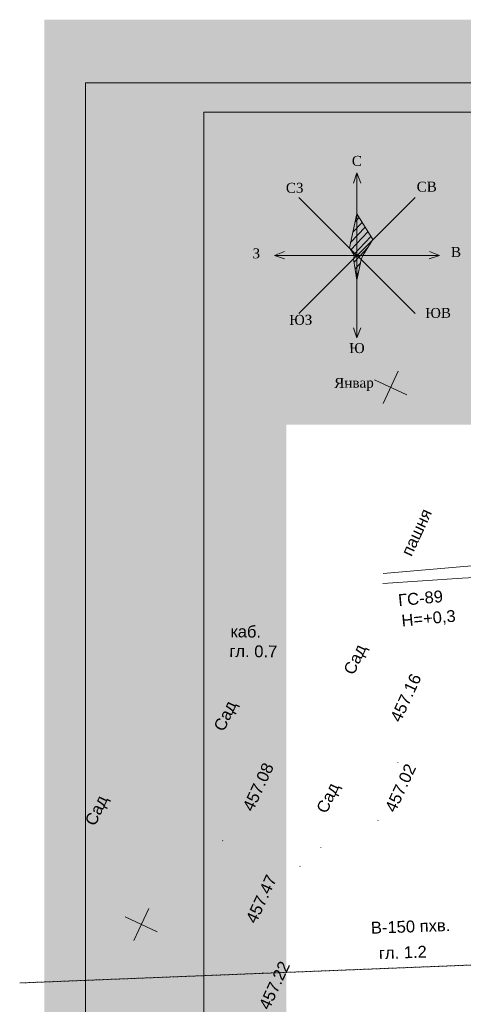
# Model space of a CAD drawing. Header units: millimetres. Extents: x 918404 to 1362154, y 4120617 to 4364104.
# Tile 90 of 256: x 921341 to 928825, y 4205802 to 4222431. Entities that reach past the tile are written whole.
import ezdxf

# ---------------------------------------------------------------- set-up
doc = ezdxf.new("R2010")
doc.units = ezdxf.units.MM
doc.header["$MEASUREMENT"] = 0
doc.linetypes.add('Д_ТРОТ_ТРУБА', pattern=[1.5, 0.75, -0.75])
for name, color, linetype, lineweight in [('(001) Сетка_Ном._пера__132', 132, 'Continuous', 18), ('(008) Скульптуры_Ном._пера__7', 7, 'Continuous', 18), ('(013) Газ_Ном._пера__7', 7, 'Continuous', 18), ('(014) Водопровод_Ном._пера__7', 7, 'Continuous', 18), ('(019) Связь_Ном._пера__7', 7, 'Continuous', 18), ('0_Ном._пера__174', 174, 'Continuous', 18), ('0_Ном._пера__255', 255, 'Continuous', 18), ('0_Ном._пера__4', 4, 'Continuous', 18), ('0_Ном._пера__5', 5, 'Continuous', 18), ('0_Ном._пера__7', 7, 'Continuous', 18), ('111111111111_Ном._пера__7', 7, 'Continuous', 18), ('ВЫСОТА_Ном._пера__7', 7, 'Continuous', 18), ('ТОЧКИ_Ном._пера__5', 5, 'Continuous', 18)]:
    doc.layers.add(name, color=color, linetype=linetype, lineweight=lineweight)
doc.styles.add('СГЕНЕРИР_СТИЛЬ_1', font='arial.ttf')
doc.styles.add('СГЕНЕРИР_СТИЛЬ_4', font='times.ttf')

msp = doc.modelspace()

# ---------------------------------------------------------------- hatches: boundary and pattern name
at = {"layer": '0_Ном._пера__255', "linetype": 'Continuous'}
h = msp.add_hatch(color=256, dxfattribs=at)
h.paths.add_polyline_path([(921758.4, 4222430.7), (921758.4, 4191424.3), (965138, 4191424.3), (965138, 4222430.7)])
h.paths.add_polyline_path([(925842.5, 4192586.6), (925842.5, 4220030.8), (949743.4, 4220030.8), (949743.4, 4212461.4), (950980.5, 4212461.4), (950980.5, 4198595), (944525.3, 4198595), (944525.3, 4192586.6)], flags=0)
msp.add_hatch(color=256, dxfattribs=at).paths.add_polyline_path([(933157.7, 4215592.2), (924796.3, 4215592.2), (924796.3, 4220524.1), (933157.7, 4220524.1)])
at = {"layer": '0_Ном._пера__5', "linetype": 'Continuous'}
h = msp.add_hatch(dxfattribs=at)
h.set_pattern_fill('Блоки_стеновые', color=256, style=0, pattern_type=2)
h.set_pattern_definition([(46.723, (927146.48, 4218773.99), (-62.069, 65.918), [])])
h.paths.add_polyline_path([(926990.3, 4218449.5), (926903, 4218576.8), (927030.3, 4219149.5), (927299, 4218718.2), (927130.3, 4218449.5), (927101, 4218378.8), (927030.3, 4218029.5), (926973.7, 4218393)])

# ---------------------------------------------------------------- linework, layer by layer
at = {"layer": '(001) Сетка_Ном._пера__132', "linetype": 'Continuous'}
for p, q in [((927473.6, 4215949.3), (927726.1, 4216493.5)), ((927327.7, 4216347.7), (927872, 4216095.1)), ((923265, 4206878), (923517.5, 4207422.3)), ((923119.1, 4207276.4), (923663.3, 4207023.9))]:
    msp.add_line(p, q, dxfattribs=at)
at = {"layer": '0_Ном._пера__174', "linetype": 'Continuous', "flags": 128}
for points in [[(922449.1, 4192086.6), (922449.1, 4221366.6), (964449.1, 4221366.6), (964449.1, 4192086.6)], [(924449.1, 4220866.6), (963949.1, 4220866.6), (963949.1, 4192586.6), (924449.1, 4192586.6)]]:
    msp.add_lwpolyline(points, close=True, dxfattribs=at)
at = {"layer": '0_Ном._пера__4', "linetype": 'Continuous', "flags": 128}
msp.add_lwpolyline([(927467.2, 4212909.4), (928804.7, 4212998.5), (929352.2, 4213024.3), (929667.7, 4212940), (929927.9, 4212819.3), (930129, 4212740.9), (930286.6, 4212709.1), (930513.1, 4212738.4, 0.9482439), (930501, 4212897.4), (930385.9, 4212896.1), (930290.8, 4212899.4), (930189.5, 4212913), (930098.9, 4212953.4), (929980.6, 4213008.2), (929807.6, 4213105.4), (929602.4, 4213160.6), (929386.4, 4213218.6), (929162.6, 4213223), (927473.8, 4213076.9)], format="xyb", dxfattribs=at)
at = {"layer": '0_Ном._пера__5', "linetype": 'Continuous'}
for p, q in [((926903, 4218576.8), (927030.3, 4219149.5)), ((927299, 4218718.2), (927030.3, 4219149.5)), ((927130.3, 4218449.5), (927299, 4218718.2)), ((926903, 4218576.8), (926990.3, 4218449.5)), ((926973.7, 4218393), (926990.3, 4218449.5)), ((927101, 4218378.8), (927130.3, 4218449.5)), ((926973.7, 4218393), (927030.3, 4218029.5)), ((927030.3, 4218029.5), (927101, 4218378.8))]:
    msp.add_line(p, q, dxfattribs=at)
at = {"layer": '0_Ном._пера__7', "linetype": 'Continuous'}
for p, q in [((926974.3, 4219670.4), (927030.3, 4219841.7)), ((927030.3, 4217057.3), (927030.3, 4219841.7)), ((927030.3, 4219841.7), (927097.1, 4219672.4)), ((926049.4, 4217468.7), (928011.1, 4219430.4)), ((926049.4, 4219430.4), (928011.1, 4217468.7)), ((925638.1, 4218449.5), (925807.4, 4218516.4)), ((925638.1, 4218449.5), (928422.5, 4218449.5)), ((925809.4, 4218393.5), (925638.1, 4218449.5)), ((928251.1, 4218393.5), (928422.5, 4218449.5)), ((928422.5, 4218449.5), (928253.2, 4218516.4)), ((926974.3, 4217228.7), (927030.3, 4217057.3)), ((927030.3, 4217057.3), (927097.1, 4217226.6))]:
    msp.add_line(p, q, dxfattribs=at)
at = {"layer": '0_Ном._пера__7', "linetype": 'Д_ТРОТ_ТРУБА', "flags": 128}
msp.add_lwpolyline([(921341.4, 4206162.1), (932535.3, 4206606.9), (936533.2, 4207003.4), (941907.2, 4206981.2), (947264.5, 4207165.2)], dxfattribs=at)
at = {"layer": 'ТОЧКИ_Ном._пера__5', "linetype": 'Continuous'}
for p, q in [((927719.4, 4209884.2), (927723.6, 4209893.2)), ((927383.5, 4208905), (927387.7, 4208914)), ((924762.6, 4208561.6), (924766.8, 4208570.7)), ((926419.9, 4208447.9), (926424.1, 4208457)), ((926066.4, 4208128.3), (926070.6, 4208137.3)), ((925442.6, 4206325), (925446.8, 4206334.1))]:
    msp.add_line(p, q, dxfattribs=at)

# ---------------------------------------------------------------- texts
at = {"layer": '(008) Скульптуры_Ном._пера__7', "linetype": 'Continuous', "char_height": 200, "attachment_point": 7, "rotation": 65.11106, "style": 'СГЕНЕРИР_СТИЛЬ_1'}
for s, insert in [('{пашня}', (927952.8, 4213350.6)), ('{Сад}', (927029.5, 4211325.1)), ('{Сад}', (924839, 4210370.4)), ('{Сад}', (926570.7, 4208985.3)), ('{Сад}', (922665.8, 4208774))]:
    msp.add_mtext(s, dxfattribs=dict(at, insert=insert))
at = {"layer": '(013) Газ_Ном._пера__7', "linetype": 'Continuous', "char_height": 200, "attachment_point": 7, "rotation": 5.33881, "style": 'СГЕНЕРИР_СТИЛЬ_1'}
for s, insert in [('{ГС-89}', (927736.3, 4212523.5)), ('{Н=+0,3}', (927795.3, 4212144.1))]:
    msp.add_mtext(s, dxfattribs=dict(at, insert=insert))
at = {"layer": '(014) Водопровод_Ном._пера__7', "linetype": 'Continuous', "char_height": 200, "attachment_point": 7, "rotation": 1.96793, "style": 'СГЕНЕРИР_СТИЛЬ_1'}
for s, insert in [('{В-150 пхв.}', (927269.9, 4206990.6)), ('{гл. 1.2}', (927404.5, 4206561.2))]:
    msp.add_mtext(s, dxfattribs=dict(at, insert=insert))
at = {"layer": '(019) Связь_Ном._пера__7', "linetype": 'Continuous', "char_height": 200, "attachment_point": 7, "rotation": 359.4526, "style": 'СГЕНЕРИР_СТИЛЬ_1'}
for s, insert in [('{каб.}', (924896.9, 4211997.3)), ('{гл. 0.7}', (924877.8, 4211665.2))]:
    msp.add_mtext(s, dxfattribs=dict(at, insert=insert))
at = {"layer": '111111111111_Ном._пера__7', "linetype": 'Continuous', "char_height": 168.75, "attachment_point": 2, "rotation": 0.60736, "style": 'СГЕНЕРИР_СТИЛЬ_4'}
for s, insert in [('{С}', (927029.3, 4220130.2)), ('{СЗ}', (925980.2, 4219675.2)), ('{СВ}', (928207.6, 4219694.8)), ('{З}', (925332.2, 4218568.6)), ('{В}', (928701.9, 4218591.6)), ('{ЮЗ}', (926082.3, 4217445.7)), ('{ЮВ}', (928399.8, 4217562.6)), ('{Ю}', (927029.3, 4216968.8)), ('{Январ }', (926980.4, 4216383.5))]:
    msp.add_mtext(s, dxfattribs=dict(at, insert=insert))
at = {"layer": 'ВЫСОТА_Ном._пера__7', "linetype": 'Continuous', "char_height": 200, "attachment_point": 4, "rotation": 65.11106, "style": 'СГЕНЕРИР_СТИЛЬ_1'}
for s, insert in [('{457.16}', (927675.3, 4210591.3)), ('{457.08}', (925185.1, 4209085.3)), ('{457.02}', (927586.4, 4209068.6)), ('{457.47}', (925237.7, 4207192.7)), ('{457.22}', (925459.4, 4205734.6))]:
    msp.add_mtext(s, dxfattribs=dict(at, insert=insert))

doc.saveas('drawing.dxf')
